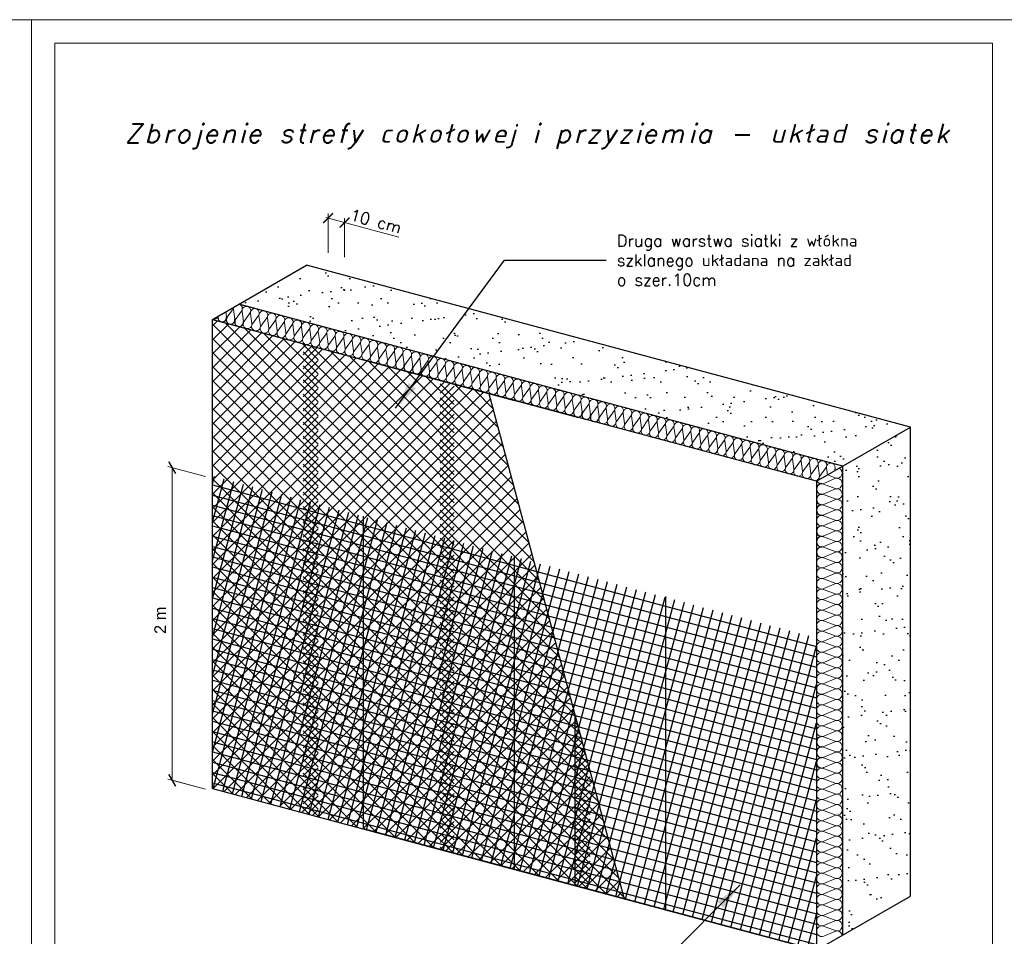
# Model space of a CAD drawing. Header units: millimetres. Extents: x 0 to 152651, y 46550 to 81081.
# Tile 106 of 109: x 146326 to 148426, y 79127 to 81081. Entities that reach past the tile are written whole.
import ezdxf

# ---------------------------------------------------------------- set-up
doc = ezdxf.new("R2010")
doc.units = ezdxf.units.MM
doc.layers.add('A-BUD-MA-MATERIALY', color=7, linetype='Continuous')
doc.layers.add('cienka', color=3, linetype='Continuous', lineweight=18)
doc.layers.add('linia', color=100, linetype='Continuous', lineweight=25)
doc.styles.add('ariel', font='arial.ttf', dxfattribs={"height": 35})
doc.styles.get("Standard").update_dxf_attribs({"font": 'GOTHIC.TTF'})
doc.styles.add('style1', font='simplex.shx')
doc.styles.add('tekst', font='segoeui.ttf', dxfattribs={"height": 20})
doc.dimstyles.new('ocieplenie', dxfattribs={"dimtxt": 40, "dimasz": 15, "dimexe": 10, "dimexo": 20, "dimgap": 6, "dimtad": 1, "dimdec": 0, "dimzin": 1, "dimtxsty": 'style1', "dimblk": 'SMALL', "dimcen": 50, "dimclrd": 8, "dimclre": 8, "dimclrt": 2, "dimadec": 0, "dimazin": 0, "dimtfac": 1, "dimtdec": 0, "dimtmove": 0, "dimatfit": 3, "dimfxl": 1, "dimarcsym": 0})
pattern_1 = [(37.5, (172404.317, 73150.407), (-2.13338, 65.2551), [0, -51.47733, 0, -57.57333, 0, -55.03333]), (7.5, (172404.32, 73150.41), (59.93644, 95.57668), [0, -27.77067, 0, -46.39733, 0, -17.78]), (327.5, (172362.66, 73150.407), (105.46565, 0.19162), [0, -16.93333, 0, -60.96, 0, -79.58667]), (317.5, (172362.66, 73150.41), (101.80753, 29.7239), [0, -8.46667, 0, -39.96267, 0, -45.72])]
pattern_2 = [(75, (172348.243, 73118.032), (-20.44543, 5.478336), []), (165, (172348.243, 73118.032), (-5.478336, -20.44543), [])]

# ---------------------------------------------------------------- blocks, each defined once
blk = doc.blocks.new('_ArchTick')
at = {"color": 0, "linetype": 'ByBlock', "const_width": 0.15}
blk.add_lwpolyline([(-0.5, -0.5), (0.5, 0.5)], dxfattribs=at)
blk = doc.blocks.new('_Small')
at = {"color": 0, "linetype": 'ByBlock', "lineweight": -2}
blk.add_circle((0, 0), 0.25, dxfattribs=at)

msp = doc.modelspace()

# ---------------------------------------------------------------- hatches: boundary and pattern name
h = msp.add_hatch()
h.set_pattern_fill('AR-SAND', color=256, scale=1.333333, style=0)
h.set_pattern_definition(pattern_1)
h.paths.add_polyline_path([(146937.976, 80558.111), (146793.638, 80474.778), (147276.601, 80345.368), (147566.379, 80267.722), (148081.539, 80129.686), (148225.877, 80213.019)])
h = msp.add_hatch()
h.set_pattern_fill('NET', color=256, scale=6.666667, angle=315, style=0)
h.set_pattern_definition([(315, (169474.155, 74458.486), (14.967094, 14.967094), []), (45, (169474.155, 74458.486), (-14.967094, 14.967094), [])])
h.paths.add_polyline_path([(146962.947, 80382.012), (146737.564, 80442.403), (146737.564, 79442.403), (146962.947, 79382.012)])
h = msp.add_hatch()
h.set_pattern_fill('AR-SAND', color=256, scale=1.333333, style=0)
h.set_pattern_definition(pattern_1)
h.paths.add_polyline_path([(148080.107, 79130.069), (148081.539, 79129.686), (148225.877, 79213.019), (148225.877, 80213.019), (148081.539, 80129.686)])
h = msp.add_hatch()
h.set_pattern_fill('ANSI37', color=256, scale=6.666667, angle=30, style=0)
h.set_pattern_definition(pattern_2)
h.paths.add_polyline_path([(147059.539, 80022.797), (146737.564, 80109.07), (146737.564, 79442.403), (147059.539, 79356.13)])
h = msp.add_hatch()
h.set_pattern_fill('ANSI37', color=256, scale=6.666667, angle=30, style=0)
h.set_pattern_definition(pattern_2)
h.paths.add_polyline_path([(147381.514, 79936.524), (147059.539, 80022.797), (147059.539, 79356.13), (147381.514, 79269.857)])
h = msp.add_hatch()
h.set_pattern_fill('ANSI37', color=256, scale=6.666667, angle=30, style=0)
h.set_pattern_definition(pattern_2)
h.paths.add_polyline_path([(147703.49, 79850.251), (147381.514, 79936.524), (147381.514, 79269.857), (147703.49, 79183.584)])
h = msp.add_hatch()
h.set_pattern_fill('ANSI37', color=256, scale=6.666667, angle=30, style=0)
h.set_pattern_definition(pattern_2)
h.paths.add_polyline_path([(148025.465, 79763.978), (147703.49, 79850.251), (147703.49, 79183.584), (148025.465, 79097.311)])

# ---------------------------------------------------------------- linework, layer by layer
at = {"color": 8, "lineweight": 0}
for p, q in [((146983.786, 80584.541), (146983.79, 80668.055)), ((146978.866, 80659.595), (147134.637, 80617.856)), ((147019.018, 80575.101), (147019.021, 80658.616)), ((146722.637, 80107.341), (146641.969, 80128.96)), ((146651.383, 79459.761), (146651.416, 80126.428)), ((146722.605, 79440.675), (146641.937, 79462.294)), ((146722.637, 79440.665), (146651.382, 79459.762))]:
    msp.add_line(p, q, dxfattribs=at)
for p, q in [((146737.564, 80442.403), (146937.976, 80558.111)), ((148225.877, 80213.019), (146937.976, 80558.111)), ((148081.539, 80129.686), (146793.638, 80474.778)), ((146737.564, 80442.403), (147220.527, 80312.994)), ((146737.564, 79442.403), (146737.564, 80442.403)), ((146930.749, 80367.21), (146949.227, 80385.688)), ((146930.749, 80337.276), (146972.835, 80379.362)), ((146930.749, 80373.136), (147252.724, 80051.161)), ((146930.749, 80307.342), (146996.444, 80373.036)), ((146947.73, 80386.089), (147252.724, 80081.095)), ((146988.621, 80375.132), (147252.724, 80111.029)), ((146930.749, 80277.407), (147020.052, 80366.711)), ((146930.749, 80247.473), (147043.66, 80360.385)), ((146930.749, 80217.539), (147067.269, 80354.059)), ((146930.749, 80187.605), (147090.877, 80347.733)), ((147029.512, 80364.176), (147252.724, 80140.963)), ((148025.465, 80097.311), (147059.539, 80356.13)), ((147059.539, 80356.13), (147381.514, 80269.857)), ((147070.403, 80353.219), (147252.724, 80170.898)), ((146930.749, 80343.202), (147252.724, 80021.227)), ((146930.749, 80157.671), (147114.485, 80341.407)), ((146930.749, 80127.736), (147138.094, 80335.081)), ((146930.749, 80097.802), (147161.702, 80328.756)), ((147111.293, 80342.262), (147252.724, 80200.832)), ((147152.184, 80331.306), (147252.724, 80230.766)), ((146930.749, 80067.868), (147185.311, 80322.43)), ((146930.749, 80037.934), (147208.919, 80316.104)), ((146930.749, 80313.268), (147252.724, 79991.292)), ((146930.749, 80008), (147232.527, 80309.778)), ((147193.075, 80320.349), (147252.724, 80260.7)), ((147220.527, 80312.994), (147510.304, 80235.348)), ((147223.114, 80285.397), (147244.331, 80306.615)), ((147223.114, 80305.278), (147356.656, 80171.736)), ((146930.749, 79978.066), (147252.724, 80300.041)), ((146930.749, 80283.333), (147252.724, 79961.358)), ((147223.114, 80255.463), (147267.94, 80300.289)), ((147223.114, 80225.529), (147291.548, 80293.963)), ((147223.114, 80195.595), (147315.156, 80287.638)), ((147254.412, 80303.914), (147345.699, 80212.627)), ((147295.302, 80292.957), (147334.742, 80253.518)), ((147326.408, 80284.623), (147615.083, 79207.273)), ((146930.749, 79948.131), (147252.724, 80270.107)), ((147223.114, 80275.344), (147367.612, 80130.845)), ((147223.114, 80165.661), (147329.719, 80272.266)), ((146930.749, 80253.399), (147252.724, 79931.424)), ((147223.114, 80135.726), (147336.045, 80248.657)), ((147223.114, 80245.409), (147378.569, 80089.954)), ((146930.749, 79918.197), (147252.724, 80240.172)), ((146930.749, 80223.465), (147252.724, 79901.49)), ((147223.114, 80105.792), (147342.37, 80225.049)), ((146930.749, 79888.263), (147252.724, 80210.238)), ((147223.114, 80215.475), (147389.526, 80049.063)), ((147223.114, 80075.858), (147348.696, 80201.441)), ((148025.465, 80097.311), (148225.877, 80213.019)), ((148225.877, 79213.019), (148225.877, 80213.019)), ((146930.749, 80193.531), (147252.724, 79871.556)), ((146930.749, 79858.329), (147252.724, 80180.304)), ((147223.114, 80185.541), (147400.482, 80008.172)), ((146930.749, 80163.597), (147252.724, 79841.621)), ((147223.114, 80045.924), (147355.022, 80177.832)), ((146930.749, 79828.395), (147252.724, 80150.37)), ((147223.114, 80155.607), (147411.439, 79967.282)), ((147223.114, 80015.99), (147361.348, 80154.224)), ((146930.749, 80133.663), (147252.724, 79811.687)), ((146930.749, 79798.46), (147252.724, 80120.436)), ((147223.114, 79986.055), (147367.674, 80130.616)), ((147223.114, 80125.673), (147422.396, 79926.391)), ((148081.539, 79129.686), (148081.539, 80129.686)), ((146930.749, 80103.728), (147252.724, 79781.753)), ((147223.114, 79956.121), (147374, 80107.007)), ((147223.114, 80095.739), (147433.352, 79885.5)), ((148025.465, 80097.311), (148025.465, 79097.311)), ((146930.749, 79768.526), (147252.724, 80090.502)), ((146930.749, 80073.794), (147252.724, 79751.819)), ((147223.114, 79926.187), (147380.325, 80083.399)), ((146930.749, 79738.592), (147252.724, 80060.567)), ((147223.114, 80065.804), (147444.309, 79844.609)), ((147223.114, 79896.253), (147386.651, 80059.79)), ((146930.749, 80043.86), (147252.724, 79721.885)), ((147223.114, 79866.319), (147392.977, 80036.182)), ((147223.114, 80035.87), (147455.266, 79803.718)), ((146930.749, 79708.658), (147252.724, 80030.633)), ((146930.749, 80013.926), (147252.724, 79691.951)), ((147059.539, 79356.13), (147059.539, 80022.797)), ((147223.114, 79836.384), (147399.303, 80012.574)), ((146930.749, 79678.724), (147252.724, 80000.699)), ((147223.114, 80005.936), (147466.222, 79762.827)), ((146930.749, 79983.992), (147252.724, 79662.016)), ((146930.749, 79648.79), (147252.724, 79970.765)), ((147223.114, 79806.45), (147405.629, 79988.965)), ((147223.114, 79976.002), (147477.179, 79721.936)), ((146930.749, 79954.057), (147252.724, 79632.082)), ((147223.114, 79776.516), (147411.955, 79965.357)), ((146930.749, 79618.855), (147252.724, 79940.831)), ((147223.114, 79946.068), (147488.136, 79681.046)), ((147223.114, 79746.582), (147418.28, 79941.749)), ((147381.514, 79269.857), (147381.514, 79936.524)), ((146930.749, 79924.123), (147252.724, 79602.148)), ((146930.749, 79588.921), (147252.724, 79910.896)), ((147223.114, 79716.648), (147424.606, 79918.14)), ((147223.114, 79916.133), (147499.092, 79640.155)), ((146930.749, 79894.189), (147252.724, 79572.214)), ((147223.114, 79686.714), (147430.932, 79894.532)), ((147223.114, 79886.199), (147510.049, 79599.264)), ((146930.749, 79558.987), (147252.724, 79880.962)), ((146930.749, 79864.255), (147252.724, 79542.28)), ((147223.114, 79656.779), (147437.258, 79870.924)), ((146930.749, 79529.053), (147252.724, 79851.028)), ((147223.114, 79856.265), (147521.006, 79558.373)), ((147223.114, 79626.845), (147443.584, 79847.315)), ((147703.49, 79851.605), (147703.49, 79183.584)), ((146930.749, 79834.321), (147252.724, 79512.345)), ((146930.749, 79499.119), (147252.724, 79821.094)), ((147223.114, 79826.331), (147531.962, 79517.482)), ((147223.114, 79596.911), (147449.91, 79823.707)), ((146930.749, 79804.386), (147252.724, 79482.411)), ((147223.114, 79566.977), (147456.235, 79800.099)), ((146930.749, 79469.184), (147252.724, 79791.16)), ((147223.114, 79796.397), (147542.502, 79477.008)), ((146930.749, 79774.452), (147252.724, 79452.477)), ((146930.749, 79439.25), (147252.724, 79761.225)), ((147223.114, 79537.043), (147462.561, 79776.49)), ((147223.114, 79766.462), (147542.502, 79447.074)), ((146930.749, 79744.518), (147252.724, 79422.543)), ((147223.114, 79507.108), (147468.887, 79752.882)), ((146930.749, 79409.316), (147252.724, 79731.291)), ((147223.114, 79736.528), (147542.502, 79417.14)), ((147223.114, 79477.174), (147475.213, 79729.274)), ((146930.749, 79714.584), (147252.724, 79392.609)), ((146939.627, 79388.26), (147252.724, 79701.357)), ((147223.114, 79706.594), (147542.502, 79387.206)), ((147223.114, 79447.24), (147481.539, 79705.665)), ((146930.749, 79684.65), (147252.724, 79362.674)), ((147223.114, 79417.306), (147487.865, 79682.057)), ((147223.114, 79676.66), (147542.502, 79357.271)), ((146930.749, 79654.716), (147252.724, 79332.74)), ((146963.236, 79381.934), (147252.724, 79671.423)), ((147223.114, 79387.372), (147494.19, 79658.449)), ((146986.844, 79375.609), (147252.724, 79641.489)), ((147223.114, 79646.726), (147542.502, 79327.337)), ((147223.114, 79357.437), (147500.516, 79634.84)), ((146930.749, 79624.781), (147250.593, 79304.937)), ((147010.452, 79369.283), (147252.724, 79611.555)), ((147223.114, 79616.792), (147542.502, 79297.403)), ((147223.114, 79327.503), (147506.842, 79611.232)), ((146930.749, 79594.847), (147209.702, 79315.894)), ((147510.304, 79598.31), (147510.304, 79235.348)), ((147034.061, 79362.957), (147252.724, 79581.62)), ((147223.114, 79586.857), (147542.502, 79267.469)), ((147235.84, 79310.295), (147513.168, 79587.623)), ((147510.304, 79584.041), (147515.527, 79578.818)), ((147510.304, 79569.793), (147516.331, 79575.819)), ((146930.749, 79564.913), (147168.811, 79326.851)), ((147057.669, 79356.631), (147252.724, 79551.686)), ((147223.114, 79556.923), (147542.502, 79237.535)), ((147259.448, 79303.969), (147519.494, 79564.015)), ((147510.304, 79554.107), (147526.484, 79537.928)), ((147510.304, 79539.859), (147522.657, 79552.211)), ((146930.749, 79534.979), (147127.921, 79337.807)), ((147283.056, 79297.644), (147525.82, 79540.407)), ((147510.304, 79509.925), (147528.983, 79528.603)), ((147081.278, 79350.305), (147252.724, 79521.752)), ((147223.114, 79526.989), (147514.465, 79235.638)), ((147306.665, 79291.318), (147532.146, 79516.798)), ((147510.304, 79524.173), (147537.441, 79497.037)), ((146930.749, 79505.045), (147087.03, 79348.764)), ((147104.886, 79343.979), (147252.724, 79491.818)), ((147223.114, 79497.055), (147473.574, 79246.595)), ((147330.273, 79284.992), (147538.471, 79493.19)), ((147510.304, 79479.99), (147535.308, 79504.994)), ((147510.304, 79494.239), (147548.397, 79456.146)), ((146930.749, 79475.11), (147046.139, 79359.721)), ((147223.114, 79467.121), (147432.683, 79257.551)), ((147353.882, 79278.666), (147542.502, 79467.287)), ((147510.304, 79450.056), (147541.634, 79481.386)), ((147510.304, 79464.304), (147559.354, 79415.255)), ((146930.749, 79445.176), (147005.248, 79370.677)), ((147128.494, 79337.654), (147252.724, 79461.884)), ((147510.304, 79420.122), (147547.96, 79457.778)), ((146737.564, 79442.403), (147381.514, 79269.857)), ((146737.564, 79442.403), (147381.514, 79269.857)), ((147152.103, 79331.328), (147252.724, 79431.949)), ((147223.114, 79437.186), (147391.792, 79268.508)), ((147377.49, 79272.34), (147542.502, 79437.352)), ((147510.304, 79434.37), (147570.311, 79374.364)), ((147510.304, 79390.188), (147554.286, 79434.169)), ((146930.749, 79415.242), (146964.357, 79381.634)), ((147175.711, 79325.002), (147252.724, 79402.015)), ((147223.114, 79407.252), (147350.901, 79279.465)), ((147401.098, 79266.014), (147542.502, 79407.418)), ((147510.304, 79360.254), (147560.612, 79410.561)), ((147510.304, 79404.436), (147581.267, 79333.473)), ((147510.304, 79330.319), (147566.938, 79386.953)), ((147199.319, 79318.676), (147252.724, 79372.081)), ((147223.114, 79377.318), (147310.01, 79290.421)), ((147424.707, 79259.689), (147542.502, 79377.484)), ((147510.304, 79374.502), (147592.224, 79292.582)), ((147510.304, 79300.385), (147573.263, 79363.344)), ((148024.033, 79097.695), (147059.539, 79356.13)), ((148025.465, 79097.311), (147059.539, 79356.13)), ((147222.928, 79312.35), (147252.724, 79342.147)), ((147223.114, 79347.384), (147269.119, 79301.378)), ((147448.315, 79253.363), (147542.502, 79347.55)), ((147510.304, 79344.568), (147603.181, 79251.692)), ((147510.304, 79270.451), (147579.589, 79339.736)), ((147223.114, 79317.45), (147228.229, 79312.335)), ((147471.923, 79247.037), (147542.502, 79317.616)), ((147246.536, 79306.024), (147252.724, 79312.213)), ((147510.304, 79240.517), (147585.915, 79316.127)), ((147510.304, 79314.634), (147618.611, 79206.327)), ((147495.532, 79240.711), (147542.502, 79287.681)), ((147510.304, 79284.699), (147577.72, 79217.284)), ((147529.836, 79230.114), (147592.241, 79292.519)), ((147381.514, 79269.857), (147703.49, 79183.584)), ((147510.304, 79254.765), (147536.829, 79228.241)), ((147519.14, 79234.385), (147542.502, 79257.747)), ((147553.445, 79223.788), (147598.567, 79268.911)), ((147577.053, 79217.463), (147604.893, 79245.302)), ((147600.661, 79211.137), (147611.218, 79221.694)), ((148025.465, 79097.311), (148225.877, 79213.019)), ((147703.49, 79183.584), (148025.465, 79097.311))]:
    msp.add_line(p, q)
at = {"color": 4, "lineweight": 0}
for p, q in [((146767.147, 80447.903), (146765.685, 80458.639)), ((146781.114, 80465.129), (146768.336, 80447.235)), ((146785.217, 80443.061), (146782.303, 80464.461)), ((146799.183, 80460.287), (146786.406, 80442.393)), ((146803.286, 80438.22), (146800.373, 80459.619)), ((146817.253, 80455.445), (146804.476, 80437.552)), ((146821.356, 80433.378), (146818.443, 80454.777)), ((146835.323, 80450.603), (146822.545, 80432.71)), ((146839.426, 80428.536), (146836.512, 80449.936)), ((146853.393, 80445.762), (146840.615, 80427.868)), ((146857.495, 80423.694), (146854.582, 80445.094)), ((146871.462, 80440.92), (146858.685, 80423.026)), ((146875.565, 80418.853), (146872.652, 80440.252)), ((146875.565, 80418.853), (146872.652, 80440.252)), ((146889.532, 80436.078), (146876.755, 80418.185)), ((146889.532, 80436.078), (146876.755, 80418.185)), ((146893.635, 80414.011), (146890.721, 80435.41)), ((146893.635, 80414.011), (146890.721, 80435.41)), ((146907.602, 80431.236), (146894.824, 80413.343)), ((146911.704, 80409.169), (146908.791, 80430.569)), ((146899.602, 80428.373), (146899.602, 80428.373)), ((146925.671, 80426.395), (146912.894, 80408.501)), ((146929.774, 80404.327), (146926.861, 80425.727)), ((146943.741, 80421.553), (146930.964, 80403.659)), ((146947.844, 80399.485), (146944.931, 80420.885)), ((146961.811, 80416.711), (146949.033, 80398.818)), ((146965.913, 80394.644), (146963, 80416.043)), ((146979.88, 80411.869), (146967.103, 80393.976)), ((146983.983, 80389.802), (146981.07, 80411.202)), ((146997.95, 80407.028), (146985.173, 80389.134)), ((147002.053, 80384.96), (146999.14, 80406.36)), ((147016.02, 80402.186), (147003.242, 80384.292)), ((147016.02, 80402.186), (147003.242, 80384.292)), ((147020.123, 80380.118), (147017.209, 80401.518)), ((147034.089, 80397.344), (147021.312, 80379.451)), ((147038.192, 80375.277), (147035.279, 80396.676)), ((147052.159, 80392.502), (147039.382, 80374.609)), ((147056.262, 80370.435), (147053.349, 80391.835)), ((147070.229, 80387.661), (147057.451, 80369.767)), ((147074.332, 80365.593), (147071.418, 80386.993)), ((147088.299, 80382.819), (147075.521, 80364.925)), ((147092.401, 80360.751), (147089.488, 80382.151)), ((147091.672, 80375.633), (147091.672, 80375.633)), ((147106.368, 80377.977), (147093.591, 80360.084)), ((147110.471, 80355.91), (147107.207, 80377.403)), ((147124.087, 80373.229), (147111.31, 80355.336)), ((147128.19, 80351.162), (147125.277, 80372.561)), ((147142.157, 80368.387), (147129.38, 80350.494)), ((147142.157, 80368.387), (147129.38, 80350.494)), ((147146.26, 80346.32), (147143.347, 80367.72)), ((147160.227, 80363.546), (147147.449, 80345.652)), ((147164.33, 80341.478), (147161.416, 80362.878)), ((147178.297, 80358.704), (147165.519, 80340.81)), ((147182.399, 80336.636), (147179.486, 80358.036)), ((147196.366, 80353.862), (147183.589, 80335.969)), ((147200.469, 80331.795), (147197.556, 80353.194)), ((147214.436, 80349.02), (147201.659, 80331.127)), ((147218.539, 80326.953), (147215.626, 80348.353)), ((147232.506, 80344.179), (147219.728, 80326.285)), ((147236.608, 80322.111), (147233.695, 80343.511)), ((147250.575, 80339.337), (147237.798, 80321.443)), ((147254.678, 80317.269), (147251.765, 80338.669)), ((147254.678, 80317.27), (147251.765, 80338.669)), ((147268.645, 80334.495), (147255.868, 80316.602)), ((147268.645, 80334.495), (147255.868, 80316.602)), ((147272.748, 80312.428), (147269.835, 80333.827)), ((147272.748, 80312.428), (147269.835, 80333.827)), ((147286.715, 80329.653), (147273.937, 80311.76)), ((147278.716, 80326.79), (147278.716, 80326.79)), ((147290.817, 80307.586), (147287.904, 80328.986)), ((147304.784, 80324.812), (147292.007, 80306.918)), ((147308.887, 80302.744), (147305.974, 80324.144)), ((147322.854, 80319.97), (147310.077, 80302.076)), ((147326.957, 80297.902), (147324.044, 80319.302)), ((147340.924, 80315.128), (147328.146, 80297.235)), ((147345.027, 80293.061), (147342.113, 80314.46)), ((147358.993, 80310.286), (147346.216, 80292.393)), ((147363.096, 80288.219), (147360.183, 80309.618)), ((147377.063, 80305.445), (147364.286, 80287.551)), ((147381.166, 80283.377), (147378.253, 80304.777)), ((147395.133, 80300.603), (147382.356, 80282.709)), ((147395.133, 80300.603), (147382.356, 80282.709)), ((147399.236, 80278.535), (147396.322, 80299.935)), ((147413.203, 80295.761), (147400.425, 80277.868)), ((147417.305, 80273.694), (147414.392, 80295.093)), ((147431.272, 80290.919), (147418.495, 80273.026)), ((147435.375, 80268.852), (147432.462, 80290.251)), ((147449.342, 80286.078), (147436.565, 80268.184)), ((147453.445, 80264.01), (147450.532, 80285.41)), ((147467.412, 80281.236), (147454.634, 80263.342)), ((147471.514, 80259.168), (147468.601, 80280.568)), ((147471.514, 80259.168), (147468.601, 80280.568)), ((147471.136, 80273.956), (147471.136, 80273.956)), ((147485.481, 80276.394), (147472.704, 80258.5)), ((147485.481, 80276.394), (147472.704, 80258.5)), ((147489.584, 80254.327), (147486.671, 80275.726)), ((147489.584, 80254.327), (147486.671, 80275.726)), ((147503.551, 80271.552), (147490.774, 80253.659)), ((147503.551, 80271.552), (147490.774, 80253.659)), ((147507.654, 80249.485), (147504.741, 80270.884)), ((147521.621, 80266.711), (147508.843, 80248.817)), ((147521.621, 80266.711), (147508.843, 80248.817)), ((147525.723, 80244.643), (147522.81, 80266.043)), ((147539.69, 80261.869), (147526.913, 80243.975)), ((147543.793, 80239.801), (147540.88, 80261.201)), ((147557.76, 80257.027), (147544.983, 80239.133)), ((147561.863, 80234.96), (147558.95, 80256.359)), ((147575.83, 80252.185), (147563.052, 80234.292)), ((147579.933, 80230.118), (147577.019, 80251.517)), ((147593.899, 80247.343), (147581.122, 80229.45)), ((147598.002, 80225.276), (147595.089, 80246.676)), ((147611.969, 80242.502), (147599.192, 80224.608)), ((147616.072, 80220.434), (147613.159, 80241.834)), ((147630.039, 80237.66), (147617.262, 80219.766)), ((147634.142, 80215.593), (147631.228, 80236.992)), ((147634.142, 80215.593), (147631.228, 80236.992)), ((147648.109, 80232.818), (147635.331, 80214.925)), ((147648.109, 80232.818), (147635.331, 80214.925)), ((147652.211, 80210.751), (147649.298, 80232.15)), ((147652.211, 80210.751), (147649.298, 80232.15)), ((147666.178, 80227.976), (147653.401, 80210.083)), ((147658.179, 80225.113), (147658.179, 80225.113)), ((147670.281, 80205.909), (147667.368, 80227.309)), ((147684.248, 80223.135), (147671.471, 80205.241)), ((147688.351, 80201.067), (147685.438, 80222.467)), ((147702.318, 80218.293), (147689.54, 80200.399)), ((147706.42, 80196.225), (147703.507, 80217.625)), ((147720.387, 80213.451), (147707.61, 80195.558)), ((147724.49, 80191.384), (147721.577, 80212.783)), ((147738.457, 80208.609), (147725.68, 80190.716)), ((147742.56, 80186.542), (147739.647, 80207.942)), ((147756.527, 80203.768), (147743.749, 80185.874)), ((147760.629, 80181.7), (147757.716, 80203.1)), ((147774.596, 80198.926), (147761.819, 80181.032)), ((147774.596, 80198.926), (147761.819, 80181.032)), ((147778.699, 80176.858), (147775.786, 80198.258)), ((147792.666, 80194.084), (147779.889, 80176.191)), ((147796.769, 80172.017), (147793.856, 80193.416)), ((147810.736, 80189.242), (147797.958, 80171.349)), ((147814.839, 80167.175), (147811.925, 80188.575)), ((147828.806, 80184.401), (147816.028, 80166.507)), ((147832.908, 80162.333), (147829.995, 80183.733)), ((147846.875, 80179.559), (147834.098, 80161.665)), ((147850.978, 80157.491), (147848.065, 80178.891)), ((147864.945, 80174.717), (147852.168, 80156.824)), ((147869.048, 80152.65), (147866.134, 80174.049)), ((147869.048, 80152.65), (147866.134, 80174.049)), ((147883.015, 80169.875), (147870.237, 80151.982)), ((147883.015, 80169.875), (147870.237, 80151.982)), ((147887.117, 80147.808), (147884.204, 80169.207)), ((147901.084, 80165.034), (147888.307, 80147.14)), ((147905.187, 80142.966), (147902.274, 80164.366)), ((147919.154, 80160.192), (147906.377, 80142.298)), ((147923.257, 80138.124), (147920.344, 80159.524)), ((147937.224, 80155.35), (147924.446, 80137.456)), ((147937.224, 80155.35), (147924.446, 80137.456)), ((147941.326, 80133.283), (147938.413, 80154.682)), ((147955.293, 80150.508), (147942.516, 80132.615)), ((147959.396, 80128.441), (147956.483, 80149.84)), ((147973.363, 80145.667), (147960.586, 80127.773)), ((147977.466, 80123.599), (147974.553, 80144.999)), ((147991.433, 80140.825), (147978.655, 80122.931)), ((147995.535, 80118.757), (147992.622, 80140.157)), ((148058.022, 80142.852), (148058.022, 80142.852)), ((148009.502, 80135.983), (147996.725, 80118.089)), ((148013.605, 80113.916), (148010.692, 80135.315)), ((148027.572, 80131.141), (148014.795, 80113.248)), ((148031.675, 80109.074), (148028.762, 80130.473)), ((148031.675, 80109.074), (148028.762, 80130.473)), ((148045.642, 80126.299), (148032.864, 80108.406)), ((148045.642, 80126.299), (148032.864, 80108.406)), ((148048.849, 80110.812), (148046.831, 80125.631)), ((148041, 80092.924), (148064.899, 80102.947)), ((148065.304, 80104.533), (148048.726, 80110.741)), ((148065.304, 80082.084), (148040.595, 80091.337)), ((148065.304, 80082.084), (148040.595, 80091.337)), ((148041, 80070.475), (148064.899, 80080.498)), ((148065.304, 80059.636), (148040.595, 80068.889)), ((148041, 80048.026), (148064.899, 80058.05)), ((148041, 80048.026), (148064.899, 80058.05)), ((148058.022, 80053.058), (148058.022, 80053.058)), ((148065.304, 80037.187), (148040.595, 80046.44)), ((148065.304, 80037.187), (148040.595, 80046.44)), ((148041, 80025.578), (148064.899, 80035.601)), ((148065.304, 80014.739), (148040.595, 80023.992)), ((148041, 80003.129), (148064.899, 80013.152)), ((148065.304, 79992.29), (148040.595, 80001.543)), ((148065.304, 79992.29), (148040.595, 80001.543)), ((148041, 79980.681), (148064.899, 79990.704)), ((148065.304, 79969.842), (148040.595, 79979.095)), ((148041, 79958.232), (148064.899, 79968.255)), ((148065.304, 79947.393), (148040.595, 79956.646)), ((148065.304, 79924.945), (148040.595, 79934.197)), ((148041, 79935.784), (148064.899, 79945.807)), ((148065.304, 79902.496), (148040.595, 79911.749)), ((148041, 79913.335), (148064.899, 79923.358)), ((148065.304, 79880.047), (148040.595, 79889.3)), ((148041, 79890.887), (148064.899, 79900.91)), ((148065.304, 79857.599), (148040.595, 79866.852)), ((148041, 79868.438), (148064.899, 79878.461)), ((148065.304, 79835.15), (148040.595, 79844.403)), ((148065.304, 79835.15), (148040.595, 79844.403)), ((148041, 79845.99), (148064.9, 79856.013)), ((148041, 79845.99), (148064.899, 79856.013)), ((148065.304, 79812.702), (148040.595, 79821.955)), ((148041, 79823.541), (148064.899, 79833.564)), ((148041, 79823.541), (148064.899, 79833.564)), ((148059.501, 79821.084), (148059.501, 79821.084)), ((148041, 79801.092), (148064.899, 79811.116)), ((148065.304, 79790.253), (148040.595, 79799.506)), ((148041, 79778.644), (148064.899, 79788.667)), ((148065.304, 79767.805), (148040.595, 79777.058)), ((148041, 79756.195), (148064.899, 79766.218)), ((148065.304, 79745.356), (148040.595, 79754.609)), ((148041, 79733.747), (148064.899, 79743.77)), ((148065.304, 79722.908), (148040.595, 79732.161)), ((148041, 79711.298), (148064.899, 79721.321)), ((148065.304, 79700.459), (148040.595, 79709.712)), ((148041, 79688.85), (148064.899, 79698.873)), ((148065.304, 79678.01), (148040.595, 79687.263)), ((148065.304, 79678.01), (148040.595, 79687.263)), ((148041, 79666.401), (148064.899, 79676.424)), ((148065.304, 79655.562), (148040.595, 79664.815)), ((148041, 79643.953), (148064.899, 79653.976)), ((148065.304, 79633.113), (148040.595, 79642.366)), ((148065.304, 79610.665), (148040.595, 79619.918)), ((148041, 79621.504), (148064.899, 79631.527)), ((148065.304, 79588.216), (148040.595, 79597.469)), ((148065.304, 79588.216), (148040.595, 79597.469)), ((148041, 79599.056), (148064.899, 79609.079)), ((148041, 79599.056), (148064.899, 79609.079)), ((148058.022, 79604.087), (148058.022, 79604.087)), ((148065.304, 79565.768), (148040.595, 79575.021)), ((148065.304, 79565.768), (148040.595, 79575.021)), ((148041, 79576.607), (148064.899, 79586.63)), ((148041, 79576.607), (148064.899, 79586.63)), ((148065.304, 79543.319), (148040.595, 79552.572)), ((148065.304, 79543.319), (148040.595, 79552.572)), ((148065.304, 79543.319), (148040.595, 79552.572)), ((148041, 79554.158), (148064.899, 79564.181)), ((148041, 79554.158), (148064.899, 79564.181)), ((148065.304, 79520.871), (148040.595, 79530.124)), ((148041, 79531.71), (148064.899, 79541.733)), ((148065.304, 79498.422), (148040.595, 79507.675)), ((148041, 79509.261), (148064.899, 79519.284)), ((148065.304, 79475.974), (148040.595, 79485.227)), ((148041, 79486.813), (148064.899, 79496.836)), ((148041, 79464.364), (148064.899, 79474.387)), ((148065.304, 79453.525), (148040.595, 79462.778)), ((148041, 79441.916), (148064.899, 79451.939)), ((148065.304, 79431.076), (148040.595, 79440.329)), ((148041, 79419.467), (148064.899, 79429.49)), ((148065.304, 79408.628), (148040.595, 79417.881)), ((148041, 79397.019), (148064.9, 79407.042)), ((148041, 79397.019), (148064.899, 79407.042)), ((148065.304, 79386.179), (148040.595, 79395.432)), ((148065.304, 79386.179), (148040.595, 79395.432)), ((148041, 79374.57), (148064.899, 79384.593)), ((148041, 79374.57), (148064.899, 79384.593)), ((148065.304, 79363.731), (148040.595, 79372.984)), ((148041, 79352.121), (148064.899, 79362.145)), ((148059.501, 79372.113), (148059.501, 79372.113)), ((148065.304, 79341.282), (148040.595, 79350.535)), ((148041, 79329.673), (148064.899, 79339.696)), ((148065.304, 79318.834), (148040.595, 79328.087)), ((148041, 79307.224), (148064.899, 79317.247)), ((148065.304, 79296.385), (148040.595, 79305.638)), ((148065.304, 79273.937), (148040.595, 79283.19)), ((148041, 79284.776), (148064.899, 79294.799)), ((148065.304, 79251.488), (148040.595, 79260.741)), ((148041, 79262.327), (148064.899, 79272.35)), ((148065.304, 79229.04), (148040.595, 79238.293)), ((148065.304, 79229.04), (148040.595, 79238.293)), ((148041, 79239.879), (148064.899, 79249.902)), ((148065.304, 79206.591), (148040.595, 79215.844)), ((148041, 79217.43), (148064.899, 79227.453)), ((148065.304, 79184.142), (148040.595, 79193.395)), ((148041, 79194.982), (148064.899, 79205.005)), ((148065.304, 79161.694), (148040.595, 79170.947)), ((148041, 79172.533), (148064.899, 79182.556)), ((148041, 79150.085), (148064.899, 79160.108)), ((148065.304, 79139.245), (148040.595, 79148.498)), ((148041, 79127.636), (148064.899, 79137.659))]:
    msp.add_line(p, q, dxfattribs=at)
for centre, radius, start, end in [((146791.571, 80465.723), 9.354, 324.470237, 76.710515), ((146773.502, 80470.564), 9.354, 324.470237, 346.660892), ((146791.571, 80465.723), 9.354, 163.289485, 187.752216), ((146809.641, 80460.881), 9.354, 324.470237, 187.752216), ((146827.711, 80456.039), 9.354, 324.470237, 187.752216), ((146845.78, 80451.197), 9.354, 324.470237, 187.752216), ((146863.85, 80446.356), 9.354, 324.470237, 187.752216), ((146739.809, 80451.483), 9.354, 256.111227, 345), ((146812.088, 80432.116), 9.354, 144.470237, 7.752216), ((146830.158, 80427.274), 9.354, 144.470237, 7.752216), ((146881.92, 80441.514), 9.354, 324.470237, 187.752216), ((146881.92, 80441.514), 9.354, 324.470237, 187.752216), ((146899.99, 80436.672), 9.354, 324.470237, 187.752216), ((146918.059, 80431.83), 9.354, 324.470237, 187.752216), ((146936.129, 80426.989), 9.354, 324.470237, 187.752216), ((146954.199, 80422.147), 9.354, 324.470237, 187.752216), ((146848.227, 80422.433), 9.354, 144.470237, 7.752216), ((146866.297, 80417.591), 9.354, 144.470237, 7.752216), ((146884.367, 80412.749), 9.354, 144.470237, 7.752216), ((146884.367, 80412.749), 9.354, 144.470237, 7.752216), ((146902.436, 80407.907), 9.354, 144.470237, 7.752216), ((146972.268, 80417.305), 9.354, 324.470237, 187.752216), ((146990.338, 80412.463), 9.354, 324.470237, 187.752216), ((147008.408, 80407.621), 9.354, 324.470237, 187.752216), ((147008.408, 80407.621), 9.354, 324.470237, 187.752216), ((147026.477, 80402.78), 9.354, 324.470237, 187.752216), ((146920.506, 80403.066), 9.354, 144.470237, 7.752216), ((146938.576, 80398.224), 9.354, 144.470237, 7.752216), ((146956.645, 80393.382), 9.354, 144.470237, 7.752216), ((146974.715, 80388.54), 9.354, 144.470237, 7.752216), ((146992.785, 80383.699), 9.354, 144.470237, 7.752216), ((147044.547, 80397.938), 9.354, 324.470237, 187.752216), ((147062.617, 80393.096), 9.354, 324.470237, 187.752216), ((147080.686, 80388.254), 9.354, 324.470237, 187.752216), ((147098.756, 80383.413), 9.354, 324.470237, 187.752216), ((147116.475, 80378.665), 9.354, 324.470237, 187.752216), ((147010.854, 80378.857), 9.354, 144.470237, 7.752216), ((147028.924, 80374.015), 9.354, 144.470237, 7.752216), ((147046.994, 80369.173), 9.354, 144.470237, 7.752216), ((147065.064, 80364.331), 9.354, 144.470237, 7.752216), ((147134.545, 80373.823), 9.354, 324.470237, 187.752216), ((147134.545, 80373.823), 9.354, 324.470237, 187.752216), ((147152.615, 80368.981), 9.354, 324.470237, 187.752216), ((147170.685, 80364.14), 9.354, 324.470237, 187.752216), ((147188.754, 80359.298), 9.354, 324.470237, 187.752216), ((147083.133, 80359.49), 9.354, 144.470237, 7.752216), ((147101.203, 80354.648), 9.354, 144.470237, 7.752216), ((147118.922, 80349.9), 9.354, 144.470237, 7.752216), ((147206.824, 80354.456), 9.354, 324.470237, 187.752216), ((147224.894, 80349.614), 9.354, 324.470237, 187.752216), ((147242.963, 80344.773), 9.354, 324.470237, 187.752216), ((147261.033, 80339.931), 9.354, 324.470237, 187.752216), ((147261.033, 80339.931), 9.354, 324.470237, 187.752216), ((147191.201, 80330.533), 9.354, 144.470237, 7.752216), ((147209.271, 80325.691), 9.354, 144.470237, 7.752216), ((147227.34, 80320.85), 9.354, 144.470237, 7.752216), ((147279.103, 80335.089), 9.354, 324.470237, 187.752216), ((147297.172, 80330.247), 9.354, 324.470237, 187.752216), ((147315.242, 80325.406), 9.354, 324.470237, 187.752216), ((147333.312, 80320.564), 9.354, 324.470237, 187.752216), ((147351.381, 80315.722), 9.354, 324.470237, 187.752216), ((147245.41, 80316.008), 9.354, 144.470237, 7.752216), ((147263.48, 80311.166), 9.354, 144.470237, 7.752216), ((147263.48, 80311.166), 9.354, 144.470237, 7.752216), ((147281.549, 80306.324), 9.354, 144.470237, 7.752216), ((147299.619, 80301.482), 9.354, 144.470237, 7.752216), ((147369.451, 80310.88), 9.354, 324.470237, 187.752216), ((147387.521, 80306.038), 9.354, 324.470237, 187.752216), ((147387.521, 80306.038), 9.354, 324.470237, 187.752216), ((147405.591, 80301.197), 9.354, 324.470237, 187.752216), ((147423.66, 80296.355), 9.354, 324.470237, 187.752216), ((147317.689, 80296.641), 9.354, 144.470237, 7.752216), ((147335.758, 80291.799), 9.354, 144.470237, 7.752216), ((147353.828, 80286.957), 9.354, 144.470237, 7.752216), ((147371.898, 80282.115), 9.354, 144.470237, 7.752216), ((147441.73, 80291.513), 9.354, 324.470237, 187.752216), ((147459.8, 80286.671), 9.354, 324.470237, 187.752216), ((147477.869, 80281.83), 9.354, 324.470237, 187.752216), ((147477.869, 80281.83), 9.354, 324.470237, 187.752216), ((147495.939, 80276.988), 9.354, 324.470237, 187.752216), ((147389.968, 80277.274), 9.354, 144.470237, 7.752216), ((147408.037, 80272.432), 9.354, 144.470237, 7.752216), ((147426.107, 80267.59), 9.354, 144.470237, 7.752216), ((147444.177, 80262.748), 9.354, 144.470237, 7.752216), ((147462.246, 80257.907), 9.354, 144.470237, 7.752216), ((147514.009, 80272.146), 9.354, 324.470237, 187.752216), ((147514.009, 80272.146), 9.354, 324.470237, 187.752216), ((147532.078, 80267.304), 9.354, 324.470237, 187.752216), ((147550.148, 80262.463), 9.354, 324.470237, 187.752216), ((147568.218, 80257.621), 9.354, 324.470237, 187.752216), ((147586.287, 80252.779), 9.354, 324.470237, 187.752216), ((147480.316, 80253.065), 9.354, 144.470237, 7.752216), ((147498.386, 80248.223), 9.354, 144.470237, 7.752216), ((147498.386, 80248.223), 9.354, 144.470237, 7.752216), ((147604.357, 80247.937), 9.354, 324.470237, 187.752216), ((147622.427, 80243.096), 9.354, 324.470237, 187.752216), ((147640.497, 80238.254), 9.354, 324.470237, 187.752216), ((147640.497, 80238.254), 9.354, 324.470237, 187.752216), ((147658.566, 80233.412), 9.354, 324.470237, 187.752216), ((147570.664, 80228.856), 9.354, 144.470237, 7.752216), ((147588.734, 80224.014), 9.354, 144.470237, 7.752216), ((147606.804, 80219.173), 9.354, 144.470237, 7.752216), ((147676.636, 80228.57), 9.354, 324.470237, 187.752216), ((147694.706, 80223.729), 9.354, 324.470237, 187.752216), ((147712.775, 80218.887), 9.354, 324.470237, 187.752216), ((147730.845, 80214.045), 9.354, 324.470237, 187.752216), ((147624.874, 80214.331), 9.354, 144.470237, 7.752216), ((147642.943, 80209.489), 9.354, 144.470237, 7.752216), ((147642.943, 80209.489), 9.354, 144.470237, 7.752216), ((147661.013, 80204.647), 9.354, 144.470237, 7.752216), ((147679.083, 80199.806), 9.354, 144.470237, 7.752216), ((147697.152, 80194.964), 9.354, 144.470237, 7.752216), ((147748.915, 80209.203), 9.354, 324.470237, 187.752216), ((147766.984, 80204.361), 9.354, 324.470237, 187.752216), ((147766.984, 80204.361), 9.354, 324.470237, 187.752216), ((147785.054, 80199.52), 9.354, 324.470237, 187.752216), ((147803.124, 80194.678), 9.354, 324.470237, 187.752216), ((147821.194, 80189.836), 9.354, 324.470237, 187.752216), ((147715.222, 80190.122), 9.354, 144.470237, 7.752216), ((147733.292, 80185.28), 9.354, 144.470237, 7.752216), ((147751.361, 80180.438), 9.354, 144.470237, 7.752216), ((147769.431, 80175.597), 9.354, 144.470237, 7.752216), ((147769.431, 80175.597), 9.354, 144.470237, 227.70654), ((147839.263, 80184.994), 9.354, 324.470237, 187.752216), ((147857.333, 80180.153), 9.354, 324.470237, 187.752216), ((147875.403, 80175.311), 9.354, 324.470237, 187.752216), ((147893.472, 80170.469), 9.354, 324.470237, 187.752216), ((147787.501, 80170.755), 9.354, 144.470237, 7.752216), ((147805.57, 80165.913), 9.354, 144.470237, 7.752216), ((147823.64, 80161.071), 9.354, 144.470237, 7.752216), ((147841.71, 80156.23), 9.354, 144.470237, 7.752216), ((147911.542, 80165.627), 9.354, 324.470237, 187.752216), ((147929.612, 80160.786), 9.354, 324.470237, 187.752216), ((147929.612, 80160.786), 9.354, 324.470237, 187.752216), ((147947.681, 80155.944), 9.354, 324.470237, 187.752216), ((147965.751, 80151.102), 9.354, 324.470237, 187.752216), ((147859.78, 80151.388), 9.354, 144.470237, 7.752216), ((147877.849, 80146.546), 9.354, 144.470237, 7.752216), ((147877.849, 80146.546), 9.354, 144.470237, 7.752216), ((147895.919, 80141.704), 9.354, 144.470237, 7.752216), ((147913.989, 80136.863), 9.354, 144.470237, 7.752216), ((147932.058, 80132.021), 9.354, 144.470237, 7.752216), ((147983.821, 80146.261), 9.354, 324.470237, 187.752216), ((148001.89, 80141.419), 9.354, 324.470237, 187.752216), ((148019.96, 80136.577), 9.354, 324.470237, 187.752216), ((148038.03, 80131.735), 9.354, 324.470237, 187.752216), ((148056.099, 80126.893), 9.354, 324.470237, 187.752216), ((147950.128, 80127.179), 9.354, 144.470237, 7.752216), ((147968.198, 80122.337), 9.354, 144.470237, 7.752216), ((147986.267, 80117.496), 9.354, 144.470237, 7.752216), ((148004.337, 80112.654), 9.354, 144.470237, 7.752216), ((148069.24, 80115.044), 11.224, 249.470237, 65.576905), ((148022.407, 80107.812), 9.354, 144.470237, 7.752216), ((148036.659, 80103.274), 11.224, 207.792024, 292.752216), ((148040.476, 80102.97), 9.354, 144.470237, 193.831304), ((148069.24, 80092.596), 11.224, 249.470237, 112.752216), ((148069.24, 80092.596), 11.224, 249.470237, 112.752216), ((148069.24, 80070.147), 11.224, 249.470237, 112.752216), ((148069.24, 80047.699), 11.224, 249.470237, 112.752216), ((148069.24, 80047.699), 11.224, 249.470237, 112.752216), ((148069.24, 80025.25), 11.224, 249.470237, 112.752216), ((148036.659, 80013.48), 11.224, 69.470237, 292.752216), ((148069.24, 80002.802), 11.224, 249.470237, 112.752216), ((148069.24, 80002.802), 11.224, 249.470237, 112.752216), ((148069.24, 79980.353), 11.224, 249.470237, 112.752216), ((148069.24, 79957.904), 11.224, 249.470237, 112.752216), ((148036.659, 79923.686), 11.224, 69.470237, 292.752216), ((148069.24, 79935.456), 11.224, 33.706407, 112.752216), ((148069.241, 79935.456), 11.224, 249.470237, 112.752216), ((148069.24, 79935.456), 11.224, 249.470237, 315.842411), ((148036.659, 79901.238), 11.224, 69.470237, 292.752216), ((148069.24, 79913.007), 11.224, 249.470237, 112.752216), ((148036.659, 79878.789), 11.224, 69.470237, 292.752216), ((148069.24, 79890.559), 11.224, 249.470237, 112.752216), ((148036.659, 79856.34), 11.224, 69.470237, 292.752216), ((148069.24, 79868.11), 11.224, 249.470237, 112.752216), ((148036.659, 79833.892), 11.224, 69.470237, 292.752216), ((148036.659, 79833.892), 11.224, 69.470237, 292.752216), ((148069.24, 79845.662), 11.224, 249.470237, 112.752216), ((148069.24, 79845.662), 11.224, 249.470237, 112.752216), ((148036.659, 79811.443), 11.224, 69.470237, 292.752216), ((148069.24, 79823.213), 11.224, 249.470237, 112.752216), ((148069.24, 79823.213), 11.224, 356.961022, 112.752216), ((148036.659, 79788.995), 11.224, 69.470237, 292.752216), ((148069.24, 79800.765), 11.224, 249.470237, 112.752216), ((148069.24, 79778.316), 11.224, 33.706407, 112.752216), ((148069.241, 79778.316), 11.224, 249.470237, 112.752216), ((148036.659, 79766.546), 11.224, 69.470237, 292.752216), ((148069.24, 79755.868), 11.224, 249.470237, 112.752216), ((148069.24, 79778.316), 11.224, 249.470237, 315.842411), ((148036.659, 79744.098), 11.224, 69.470237, 292.752216), ((148069.24, 79733.419), 11.224, 249.470237, 112.752216), ((148036.659, 79721.649), 11.224, 69.470237, 292.752216), ((148069.24, 79710.97), 11.224, 249.470237, 112.752216), ((148036.659, 79699.201), 11.224, 69.470237, 292.752216), ((148069.24, 79688.522), 11.224, 249.470237, 112.752216), ((148069.24, 79688.522), 11.224, 249.470237, 112.752216), ((148036.659, 79676.752), 11.224, 69.470237, 292.752216), ((148069.24, 79666.073), 11.224, 249.470237, 112.752216), ((148036.659, 79654.303), 11.224, 69.470237, 292.752216), ((148069.24, 79643.625), 11.224, 249.470237, 112.752216), ((148036.659, 79631.855), 11.224, 69.470237, 292.752216), ((148069.24, 79621.176), 11.224, 33.706407, 112.752216), ((148069.241, 79621.176), 11.224, 249.470237, 112.752216), ((148036.659, 79609.406), 11.224, 69.470237, 292.752216), ((148069.24, 79621.176), 11.224, 249.470237, 315.842411), ((148036.659, 79586.958), 11.224, 69.470237, 292.752216), ((148069.24, 79598.728), 11.224, 249.470237, 112.752216), ((148069.24, 79598.728), 11.224, 249.470237, 112.752216), ((148036.659, 79564.509), 11.224, 69.470237, 292.752216), ((148036.659, 79564.509), 11.224, 69.470237, 292.752216), ((148069.24, 79576.279), 11.224, 249.470237, 112.752216), ((148069.24, 79576.279), 11.224, 249.470237, 112.752216), ((148036.659, 79542.061), 11.224, 69.470237, 292.752216), ((148069.24, 79553.831), 11.224, 249.470237, 112.752216), ((148069.24, 79553.831), 11.224, 249.470237, 112.752216), ((148069.24, 79553.831), 11.224, 346.466187, 112.752216), ((148069.24, 79531.382), 11.224, 249.470237, 112.752216), ((148069.24, 79508.934), 11.224, 249.470237, 112.752216), ((148036.659, 79474.715), 11.224, 69.470237, 292.752216), ((148069.24, 79486.485), 11.224, 33.706407, 112.752216), ((148069.241, 79486.485), 11.224, 249.470237, 112.752216), ((148069.24, 79464.036), 11.224, 249.470237, 112.752216), ((148069.24, 79486.485), 11.224, 249.470237, 315.842411), ((148036.659, 79452.267), 11.224, 69.470237, 292.752216), ((148069.24, 79441.588), 11.224, 249.470237, 112.752216), ((148036.659, 79429.818), 11.224, 69.470237, 292.752216), ((148069.24, 79419.139), 11.224, 249.470237, 112.752216), ((148036.659, 79407.369), 11.224, 69.470237, 292.752216), ((148069.24, 79396.691), 11.224, 249.470237, 112.752216), ((148069.24, 79396.691), 11.224, 249.470237, 112.752216), ((148036.659, 79384.921), 11.224, 69.470237, 292.752216), ((148036.659, 79384.921), 11.224, 69.470237, 292.752216), ((148069.24, 79374.242), 11.224, 249.470237, 112.752216), ((148069.24, 79374.242), 11.224, 356.961022, 112.752216), ((148036.659, 79362.472), 11.224, 69.470237, 292.752216), ((148069.24, 79351.794), 11.224, 249.470237, 112.752216), ((148036.659, 79340.024), 11.224, 69.470237, 292.752216), ((148069.24, 79329.345), 11.224, 33.706407, 112.752216), ((148069.241, 79329.345), 11.224, 249.470237, 112.752216), ((148036.659, 79317.575), 11.224, 69.470237, 292.752216), ((148069.24, 79306.897), 11.224, 249.470237, 112.752216), ((148069.24, 79329.345), 11.224, 249.470237, 315.842411), ((148036.659, 79295.127), 11.224, 69.470237, 292.752216), ((148036.659, 79272.678), 11.224, 69.470237, 292.752216), ((148069.24, 79284.448), 11.224, 249.470237, 112.752216), ((148036.659, 79250.23), 11.224, 69.470237, 292.752216), ((148069.24, 79262), 11.224, 249.470237, 112.752216), ((148036.659, 79227.781), 11.224, 69.470237, 292.752216), ((148069.24, 79239.551), 11.224, 249.470237, 112.752216), ((148069.24, 79239.551), 11.224, 249.470237, 112.752216), ((148036.659, 79205.333), 11.224, 69.470237, 292.752216), ((148069.24, 79217.102), 11.224, 249.470237, 112.752216), ((148036.659, 79182.884), 11.224, 69.470237, 292.752216), ((148069.24, 79194.654), 11.224, 249.470237, 112.752216), ((148036.659, 79160.435), 11.224, 69.470237, 292.752216), ((148069.24, 79172.205), 11.224, 33.706407, 112.752216), ((148069.241, 79172.205), 11.224, 249.470237, 112.752216), ((148036.659, 79137.987), 11.224, 69.470237, 292.752216), ((148069.24, 79149.757), 11.224, 249.470237, 112.752216), ((148069.24, 79172.205), 11.224, 249.470237, 315.842411), ((148069.24, 79127.308), 11.224, 8.626033, 112.752216)]:
    msp.add_arc(centre, radius, start, end, dxfattribs=at)
at = {"layer": 'A-BUD-MA-MATERIALY', "color": 4}
for centre, radius, start, end in [((146757.879, 80446.641), 9.354, 166.090078, 7.752216), ((146775.948, 80441.8), 9.354, 144.470237, 7.752216), ((146794.018, 80436.958), 9.354, 144.470237, 7.752216), ((147136.992, 80345.058), 9.354, 144.470237, 7.752216), ((147155.062, 80340.217), 9.354, 144.470237, 7.752216), ((147173.131, 80335.375), 9.354, 144.470237, 7.752216), ((147516.455, 80243.381), 9.354, 144.470237, 7.752216), ((147534.525, 80238.54), 9.354, 144.470237, 7.752216), ((147552.595, 80233.698), 9.354, 144.470237, 7.752216), ((148036.659, 80080.826), 11.224, 69.470237, 292.752216), ((148036.659, 80058.377), 11.224, 69.470237, 292.752216), ((148036.659, 80035.929), 11.224, 69.470237, 292.752216), ((148036.659, 79991.032), 11.224, 69.470237, 292.752216), ((148036.659, 79968.583), 11.224, 69.470237, 292.752216), ((148036.659, 79946.135), 11.224, 69.470237, 292.752216), ((148036.659, 79542.061), 11.224, 69.470237, 292.752216), ((148036.659, 79519.612), 11.224, 69.470237, 292.752216), ((148036.659, 79497.164), 11.224, 69.470237, 292.752216)]:
    msp.add_arc(centre, radius, start, end, dxfattribs=at)
at = {"layer": 'cienka'}
for p, q in [((144251.116, 81081.419), (146351.116, 81081.419)), ((146351.116, 81081.419), (146351.116, 78111.419)), ((146351.116, 78111.419), (146351.116, 81081.419)), ((146351.116, 81081.419), (148451.116, 81081.419)), ((146351.116, 78111.419), (146351.116, 81081.419)), ((146401.116, 78161.419), (146401.116, 81031.419)), ((146401.116, 81031.419), (148401.116, 81031.419)), ((146401.116, 78161.419), (146401.116, 81031.419)), ((148401.116, 81031.419), (148401.116, 78161.419))]:
    msp.add_line(p, q, dxfattribs=at)
at = {"layer": 'linia', "color": 4, "lineweight": 0}
for p, q in [((146831.315, 80464.906), (146831.315, 80464.906)), ((146922.681, 80440.592), (146922.681, 80440.592)), ((146924.031, 80439.277), (146924.031, 80439.277)), ((146957.803, 80431.014), (146957.803, 80431.014)), ((147084.29, 80397.122), (147084.29, 80397.122)), ((147210.428, 80363.323), (147210.428, 80363.323)), ((147301.794, 80339.009), (147301.794, 80339.009)), ((147303.144, 80337.694), (147303.144, 80337.694)), ((147336.916, 80329.431), (147336.916, 80329.431)), ((147463.404, 80295.538), (147463.404, 80295.538)), ((147589.891, 80261.646), (147589.891, 80261.646)), ((147681.258, 80237.332), (147681.258, 80237.332)), ((147682.608, 80236.017), (147682.608, 80236.017)), ((147716.379, 80227.754), (147716.379, 80227.754)), ((147842.867, 80193.862), (147842.867, 80193.862)), ((147879.007, 80184.178), (147879.007, 80184.178)), ((148005.494, 80150.286), (148005.494, 80150.286)), ((148080.638, 79911.584), (148080.638, 79911.584)), ((148079.727, 79796.155), (148079.727, 79796.155)), ((148080.832, 79798.129), (148080.832, 79798.129)), ((148080.638, 79754.444), (148080.638, 79754.444)), ((148080.638, 79597.304), (148080.638, 79597.304)), ((148080.638, 79462.613), (148080.638, 79462.613)), ((148079.727, 79347.184), (148079.727, 79347.184)), ((148080.832, 79349.158), (148080.832, 79349.158)), ((148080.638, 79305.473), (148080.638, 79305.473)), ((148080.638, 79148.333), (148080.638, 79148.333))]:
    msp.add_line(p, q, dxfattribs=at)

# ---------------------------------------------------------------- block references
at = {"color": 8, "lineweight": 0}
for p, xscale, yscale, zscale, rotation in [((146983.79, 80658.276), 21.00000000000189, 21.00000000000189, 21.00000000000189, 359.9970914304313), ((147019.022, 80648.836), 21.00000000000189, 21.00000000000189, 21.00000000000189, 359.9970914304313), ((146651.416, 80126.429), 20.99999999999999, 20.99999999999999, 20.99999999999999, 74.99709143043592), ((146651.385, 79459.76), 20.99999999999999, 20.99999999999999, 20.99999999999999, 74.99709143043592), ((146651.383, 79459.762), 7.000000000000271, 7.000000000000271, 7.000000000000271, 74.99709143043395), ((146651.382, 79459.762), 2.333333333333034, 2.333333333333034, 2.333333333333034, 269.9970914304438)]:
    msp.add_blockref('_ArchTick', p, dxfattribs=dict(at, xscale=xscale, yscale=yscale, zscale=zscale, rotation=rotation))

# ---------------------------------------------------------------- texts
at = {"color": 2, "char_height": 25, "attachment_point": 5, "style": 'ariel'}
for s, insert, rotation in [('{\\Fromans|c0;10 cm}', (147085.647, 80651.739), 344.997091), ('2 m', (146625.731, 79800.915), 89.997091)]:
    msp.add_mtext(s, dxfattribs=dict(at, insert=insert, rotation=rotation))
at = {"color": 2, "insert": (147599.841, 80622.663), "char_height": 25, "width": 668.25021, "attachment_point": 1}
msp.add_mtext('{\\Fromans|c0;Druga warstwa siatki z włókna szklanego układana na zakład \\Fromans|c238;^J\\Fromans|c0;o szer.10cm}', dxfattribs=at)
at = {"layer": 'cienka', "color": 7, "linetype": 'Continuous', "insert": (146408.528, 80859.103), "char_height": 40, "width": 1997.32996, "attachment_point": 1, "style": 'tekst'}
msp.add_mtext('\\A1;\\pxi1.23175,qc;{\\Fromans|c238;\\Q15;\\T1.2;Zbrojenie strefy cokołowej i przyziemia - układ siatek}', dxfattribs=at)

# ---------------------------------------------------------------- leaders
at = {"lineweight": 0}
for points, override in [([(147127.827, 80252.877), (147360.016, 80568.956), (147577.201, 80568.956)], {"dimasz": 60, "dimgap": 6, "dimtad": 0}), ([(147862.99, 79237.014), (147659.74, 79033.763), (147611.172, 79033.763)], {"dimasz": 60, "dimtad": 0})]:
    msp.add_leader(points, dimstyle='ocieplenie', override=override, dxfattribs=at)

doc.saveas('drawing.dxf')
